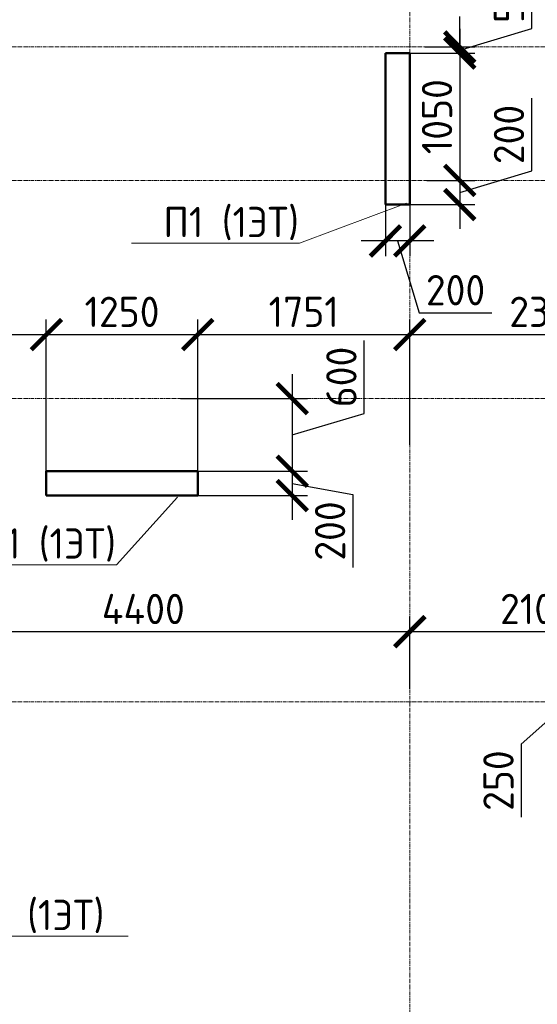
# Model space of a CAD drawing. Header units: millimetres. Extents: x 263826 to 1718326, y -423071 to 70137.
# Tile 198 of 256: x 452123 to 456396, y -77460 to -69339. Entities that reach past the tile are written whole.
import ezdxf
from ezdxf import colors
from ezdxf.entities.mleader import LeaderData, LeaderLine
from ezdxf.math import Vec2, Vec3

# ---------------------------------------------------------------- set-up
doc = ezdxf.new("R2010")
doc.units = ezdxf.units.MM
doc.linetypes.add('______5', pattern=[1100, 800, -100, 100, -100])
doc.linetypes.add('осевая', pattern=[50.8, 31.75, -6.35, 6.35, -6.35])
for name, color, linetype, lineweight in [('Конструкции 0.5', 5, 'Continuous', 50), ('Оси', 40, '______5', 18), ('подоснова', 151, 'Continuous', 5), ('РАЗМЕРЫ', 1, 'Continuous', 9)]:
    doc.layers.add(name, color=color, linetype=linetype, lineweight=lineweight)
doc.styles.add('GOST-2.304_Type-B', font='GOST_Common.ttf')
doc.dimstyles.new('СПДС', dxfattribs={"dimscale": 100, "dimtxt": 2.5, "dimasz": 2.5, "dimexe": 1.25, "dimexo": 0, "dimtad": 1, "dimdec": 0, "dimtxsty": 'GOST-2.304_Type-B', "dimblk": 'ARCHTICK', "dimcen": 2.5, "dimdle": 2, "dimadec": 0, "dimazin": 2, "dimtfac": 0.75, "dimtdec": 0, "dimtmove": 1, "dimatfit": 3, "dimfxl": 1, "dimtolj": 1, "dimarcsym": 1})

# ---------------------------------------------------------------- blocks, each defined once
blk = doc.blocks.new('оси 2.2-2.3')
at = {"layer": 'Оси', "color": 16, "linetype": 'осевая', "lineweight": 0, "transparency": 33554687}
for p, q in [((505954.9, -104267.9), (505954.9, -130953.9)), ((468076.3, -116595.4), (524372.9, -116595.4)), ((468076.3, -117695.4), (524372.9, -117695.4)), ((468076.3, -119495.4), (524372.9, -119495.4)), ((468076.3, -121995.4), (524372.9, -121995.4))]:
    blk.add_line(p, q, dxfattribs=at)
blk = doc.blocks.new('_ArchTick')
at = {"color": 0, "linetype": 'ByBlock', "const_width": 0.15}
blk.add_lwpolyline([(-0.5, -0.5), (0.5, 0.5)], dxfattribs=at)
blk = doc.blocks.new('*D1852')
at = {"layer": 'DEFPOINTS', "color": 0, "transparency": 16777216}
for p in [(452342.5, -71935.8), (450943, -72951), (452342.5, -73063.6)]:
    blk.add_point(p, dxfattribs=at)
at = {"layer": 'РАЗМЕРЫ', "color": 0, "lineweight": -2, "transparency": 16777216}
for p, q in [((450943, -72951), (450943, -71810.8)), ((452342.5, -73063.6), (452342.5, -71810.8)), ((450743, -71935.8), (452542.5, -71935.8))]:
    blk.add_line(p, q, dxfattribs=at)
at = {"layer": 'РАЗМЕРЫ', "color": 0, "lineweight": -2, "transparency": 16777216, "xscale": 250, "yscale": 250, "zscale": 250, "rotation": 180}
blk.add_blockref('_ArchTick', (450943, -71935.8), dxfattribs=at)
at = {"layer": 'РАЗМЕРЫ', "color": 0, "lineweight": -2, "transparency": 16777216, "xscale": 250, "yscale": 250, "zscale": 250}
blk.add_blockref('_ArchTick', (452342.5, -71935.8), dxfattribs=at)
at = {"layer": 'РАЗМЕРЫ', "color": 0, "lineweight": 0, "transparency": 16777216, "insert": (451642.7, -71748.3), "char_height": 250, "attachment_point": 5, "style": 'GOST-2.304_Type-B'}
blk.add_mtext('\\A1;1400', dxfattribs=at)
blk = doc.blocks.new('*D1853')
at = {"layer": 'DEFPOINTS', "color": 0, "transparency": 16777216}
for p in [(453592.2, -71935.8), (452342.5, -73063.6), (453592.2, -73063.6)]:
    blk.add_point(p, dxfattribs=at)
at = {"layer": 'РАЗМЕРЫ', "color": 0, "lineweight": -2, "transparency": 16777216}
for p, q in [((452342.5, -73063.6), (452342.5, -71810.8)), ((453592.2, -73063.6), (453592.2, -71810.8)), ((452142.5, -71935.8), (453792.2, -71935.8))]:
    blk.add_line(p, q, dxfattribs=at)
at = {"layer": 'РАЗМЕРЫ', "color": 0, "lineweight": -2, "transparency": 16777216, "xscale": 250, "yscale": 250, "zscale": 250, "rotation": 180}
blk.add_blockref('_ArchTick', (452342.5, -71935.8), dxfattribs=at)
at = {"layer": 'РАЗМЕРЫ', "color": 0, "lineweight": -2, "transparency": 16777216, "xscale": 250, "yscale": 250, "zscale": 250}
blk.add_blockref('_ArchTick', (453592.2, -71935.8), dxfattribs=at)
at = {"layer": 'РАЗМЕРЫ', "color": 0, "lineweight": 0, "transparency": 16777216, "insert": (452967.4, -71748.3), "char_height": 250, "attachment_point": 5, "style": 'GOST-2.304_Type-B'}
blk.add_mtext('\\A1;1250', dxfattribs=at)
blk = doc.blocks.new('*D1854')
at = {"layer": 'DEFPOINTS', "color": 0, "transparency": 16777216}
for p in [(455343, -71935.8), (455343, -72843.8), (453592.2, -73063.6)]:
    blk.add_point(p, dxfattribs=at)
at = {"layer": 'РАЗМЕРЫ', "color": 0, "lineweight": -2, "transparency": 16777216}
for p, q in [((453592.2, -73063.6), (453592.2, -71810.8)), ((455343, -72843.8), (455343, -71810.8)), ((453392.2, -71935.8), (455543, -71935.8))]:
    blk.add_line(p, q, dxfattribs=at)
at = {"layer": 'РАЗМЕРЫ', "color": 0, "lineweight": -2, "transparency": 16777216, "xscale": 250, "yscale": 250, "zscale": 250, "rotation": 180}
blk.add_blockref('_ArchTick', (453592.2, -71935.8), dxfattribs=at)
at = {"layer": 'РАЗМЕРЫ', "color": 0, "lineweight": -2, "transparency": 16777216, "xscale": 250, "yscale": 250, "zscale": 250}
blk.add_blockref('_ArchTick', (455343, -71935.8), dxfattribs=at)
at = {"layer": 'РАЗМЕРЫ', "color": 0, "lineweight": 0, "transparency": 16777216, "insert": (454467.6, -71748.3), "char_height": 250, "attachment_point": 5, "style": 'GOST-2.304_Type-B'}
blk.add_mtext('\\A1;1751', dxfattribs=at)
blk = doc.blocks.new('*D1815')
at = {"layer": 'DEFPOINTS', "color": 0, "transparency": 16777216}
for p in [(457643, -71935.8), (455343, -72843.8), (457643, -72823.8)]:
    blk.add_point(p, dxfattribs=at)
at = {"layer": 'РАЗМЕРЫ', "color": 0, "lineweight": -2, "transparency": 16777216}
for p, q in [((455343, -72843.8), (455343, -71810.8)), ((457643, -72823.8), (457643, -71810.8)), ((455143, -71935.8), (457843, -71935.8))]:
    blk.add_line(p, q, dxfattribs=at)
at = {"layer": 'РАЗМЕРЫ', "color": 0, "lineweight": -2, "transparency": 16777216, "xscale": 250, "yscale": 250, "zscale": 250, "rotation": 180}
blk.add_blockref('_ArchTick', (455343, -71935.8), dxfattribs=at)
at = {"layer": 'РАЗМЕРЫ', "color": 0, "lineweight": -2, "transparency": 16777216, "xscale": 250, "yscale": 250, "zscale": 250}
blk.add_blockref('_ArchTick', (457643, -71935.8), dxfattribs=at)
at = {"layer": 'РАЗМЕРЫ', "color": 0, "lineweight": 0, "transparency": 16777216, "insert": (456493, -71748.3), "char_height": 250, "attachment_point": 5, "style": 'GOST-2.304_Type-B'}
blk.add_mtext('\\A1;2300', dxfattribs=at)
blk = doc.blocks.new('*D1860')
at = {"layer": 'DEFPOINTS', "color": 0, "transparency": 16777216}
for p in [(453450.4, -72463.6), (453450.4, -73063.6), (454372.5, -73063.6)]:
    blk.add_point(p, dxfattribs=at)
at = {"layer": 'РАЗМЕРЫ', "color": 0, "lineweight": -2, "transparency": 16777216}
for p, q in [((454966.2, -72585.5), (454966.2, -71985.5)), ((454372.5, -72263.6), (454372.5, -73263.6)), ((453450.4, -72463.6), (454497.5, -72463.6)), ((454372.5, -72763.6), (454966.2, -72585.5)), ((453450.4, -73063.6), (454497.5, -73063.6))]:
    blk.add_line(p, q, dxfattribs=at)
at = {"layer": 'РАЗМЕРЫ', "color": 0, "lineweight": -2, "transparency": 16777216, "xscale": 250, "yscale": 250, "zscale": 250}
for p, rotation in [((454372.5, -72463.6), 90), ((454372.5, -73063.6), 270)]:
    blk.add_blockref('_ArchTick', p, dxfattribs=dict(at, rotation=rotation))
at = {"layer": 'РАЗМЕРЫ', "color": 0, "lineweight": 0, "transparency": 16777216, "insert": (454778.7, -72285.5), "char_height": 250, "attachment_point": 5, "rotation": 90, "style": 'GOST-2.304_Type-B'}
blk.add_mtext('\\A1;600', dxfattribs=at)
blk = doc.blocks.new('*D1861')
at = {"layer": 'DEFPOINTS', "color": 0, "transparency": 16777216}
for p in [(453891.4, -73063.6), (453592.2, -73263.6), (454372.5, -73263.6)]:
    blk.add_point(p, dxfattribs=at)
at = {"layer": 'РАЗМЕРЫ', "color": 0, "lineweight": -2, "transparency": 16777216}
for p, q in [((454372.5, -72863.6), (454372.5, -73463.6)), ((453891.4, -73063.6), (454497.5, -73063.6)), ((454372.5, -73163.6), (454872.7, -73255.8)), ((453592.2, -73263.6), (454497.5, -73263.6)), ((454872.7, -73255.8), (454872.7, -73855.8))]:
    blk.add_line(p, q, dxfattribs=at)
at = {"layer": 'РАЗМЕРЫ', "color": 0, "lineweight": -2, "transparency": 16777216, "xscale": 250, "yscale": 250, "zscale": 250}
for p, rotation in [((454372.5, -73063.6), 90), ((454372.5, -73263.6), 270)]:
    blk.add_blockref('_ArchTick', p, dxfattribs=dict(at, rotation=rotation))
at = {"layer": 'РАЗМЕРЫ', "color": 0, "lineweight": 0, "transparency": 16777216, "insert": (454685.2, -73555.8), "char_height": 250, "attachment_point": 5, "rotation": 90, "style": 'GOST-2.304_Type-B'}
blk.add_mtext('\\A1;200', dxfattribs=at)
blk = doc.blocks.new('*D1862')
at = {"layer": 'DEFPOINTS', "color": 0, "transparency": 16777216}
for p in [(455468.1, -69563.6), (455755.5, -69563.6), (455342.9, -69613.6)]:
    blk.add_point(p, dxfattribs=at)
at = {"layer": 'РАЗМЕРЫ', "color": 0, "lineweight": -2, "transparency": 16777216}
for p, q in [((456349.3, -69410.5), (456349.3, -68985.5)), ((455755.5, -69563.6), (455755.5, -69313.6)), ((455755.5, -69588.6), (456349.3, -69410.5)), ((455468.1, -69563.6), (455880.5, -69563.6)), ((455755.5, -69613.6), (455755.5, -69563.6)), ((455755.5, -69613.6), (455755.5, -69563.6)), ((455342.9, -69613.6), (455880.5, -69613.6)), ((455755.5, -69613.6), (455755.5, -69863.6))]:
    blk.add_line(p, q, dxfattribs=at)
at = {"layer": 'РАЗМЕРЫ', "color": 0, "lineweight": -2, "transparency": 16777216, "xscale": 250, "yscale": 250, "zscale": 250}
for p, rotation in [((455755.5, -69563.6), 270), ((455755.5, -69613.6), 90)]:
    blk.add_blockref('_ArchTick', p, dxfattribs=dict(at, rotation=rotation))
at = {"layer": 'РАЗМЕРЫ', "color": 0, "lineweight": 0, "transparency": 16777216, "insert": (456161.8, -69198), "char_height": 250, "attachment_point": 5, "rotation": 90, "style": 'GOST-2.304_Type-B'}
blk.add_mtext('\\A1;50', dxfattribs=at)
blk = doc.blocks.new('*D1816')
at = {"layer": 'DEFPOINTS', "color": 0, "transparency": 16777216}
for p in [(455371.2, -69613.6), (455482.9, -70663.6), (455755.5, -70663.6)]:
    blk.add_point(p, dxfattribs=at)
at = {"layer": 'РАЗМЕРЫ', "color": 0, "lineweight": -2, "transparency": 16777216}
for p, q in [((455755.5, -69413.6), (455755.5, -70863.6)), ((455371.2, -69613.6), (455880.5, -69613.6)), ((455482.9, -70663.6), (455880.5, -70663.6))]:
    blk.add_line(p, q, dxfattribs=at)
at = {"layer": 'РАЗМЕРЫ', "color": 0, "lineweight": -2, "transparency": 16777216, "xscale": 250, "yscale": 250, "zscale": 250}
for p, rotation in [((455755.5, -69613.6), 90), ((455755.5, -70663.6), 270)]:
    blk.add_blockref('_ArchTick', p, dxfattribs=dict(at, rotation=rotation))
at = {"layer": 'РАЗМЕРЫ', "color": 0, "lineweight": 0, "transparency": 16777216, "insert": (455568, -70138.6), "char_height": 250, "attachment_point": 5, "rotation": 90, "style": 'GOST-2.304_Type-B'}
blk.add_mtext('\\A1;1050', dxfattribs=at)
blk = doc.blocks.new('*D1863')
at = {"layer": 'DEFPOINTS', "color": 0, "transparency": 16777216}
for p in [(455482.9, -70663.6), (455307.2, -70863.6), (455755.5, -70863.6)]:
    blk.add_point(p, dxfattribs=at)
at = {"layer": 'РАЗМЕРЫ', "color": 0, "lineweight": -2, "transparency": 16777216}
for p, q in [((456349.3, -70585.5), (456349.3, -69985.5)), ((455755.5, -70463.6), (455755.5, -71063.6)), ((455755.5, -70763.6), (456349.3, -70585.5)), ((455482.9, -70663.6), (455880.5, -70663.6)), ((455307.2, -70863.6), (455880.5, -70863.6))]:
    blk.add_line(p, q, dxfattribs=at)
at = {"layer": 'РАЗМЕРЫ', "color": 0, "lineweight": -2, "transparency": 16777216, "xscale": 250, "yscale": 250, "zscale": 250}
for p, rotation in [((455755.5, -70663.6), 90), ((455755.5, -70863.6), 270)]:
    blk.add_blockref('_ArchTick', p, dxfattribs=dict(at, rotation=rotation))
at = {"layer": 'РАЗМЕРЫ', "color": 0, "lineweight": 0, "transparency": 16777216, "insert": (456161.8, -70285.5), "char_height": 250, "attachment_point": 5, "rotation": 90, "style": 'GOST-2.304_Type-B'}
blk.add_mtext('\\A1;200', dxfattribs=at)
blk = doc.blocks.new('*D1864')
at = {"layer": 'DEFPOINTS', "color": 0, "transparency": 16777216}
for p in [(455142.9, -70834.9), (455342.9, -70834.9), (455142.9, -71163.3)]:
    blk.add_point(p, dxfattribs=at)
at = {"layer": 'РАЗМЕРЫ', "color": 0, "lineweight": -2, "transparency": 16777216}
for p, q in [((455142.9, -70834.9), (455142.9, -71288.3)), ((455342.9, -70834.9), (455342.9, -71288.3)), ((455542.9, -71163.3), (454942.9, -71163.3)), ((455242.9, -71163.3), (455421, -71757.1)), ((455421, -71757.1), (456021, -71757.1))]:
    blk.add_line(p, q, dxfattribs=at)
at = {"layer": 'РАЗМЕРЫ', "color": 0, "lineweight": -2, "transparency": 16777216, "xscale": 250, "yscale": 250, "zscale": 250, "rotation": 180}
blk.add_blockref('_ArchTick', (455142.9, -71163.3), dxfattribs=at)
at = {"layer": 'РАЗМЕРЫ', "color": 0, "lineweight": -2, "transparency": 16777216, "xscale": 250, "yscale": 250, "zscale": 250}
blk.add_blockref('_ArchTick', (455342.9, -71163.3), dxfattribs=at)
at = {"layer": 'РАЗМЕРЫ', "color": 0, "lineweight": 0, "transparency": 16777216, "insert": (455721, -71569.6), "char_height": 250, "attachment_point": 5, "style": 'GOST-2.304_Type-B'}
blk.add_mtext('\\A1;200', dxfattribs=at)
blk = doc.blocks.new('*D2218')
at = {"layer": 'DEFPOINTS', "color": 0, "transparency": 16777216}
for p in [(455343, -74386.4), (457443, -74354.9, -3300), (455343, -74858.3)]:
    blk.add_point(p, dxfattribs=at)
at = {"layer": 'РАЗМЕРЫ', "color": 0, "lineweight": -2, "transparency": 16777216}
for p, q in [((455343, -74858.3), (455343, -74261.4)), ((457643, -74386.4), (455143, -74386.4)), ((457443, -74354.9), (457443, -74511.4))]:
    blk.add_line(p, q, dxfattribs=at)
at = {"layer": 'РАЗМЕРЫ', "color": 0, "lineweight": -2, "transparency": 16777216, "xscale": 250, "yscale": 250, "zscale": 250, "rotation": 180}
blk.add_blockref('_ArchTick', (455343, -74386.4), dxfattribs=at)
at = {"layer": 'РАЗМЕРЫ', "color": 0, "lineweight": -2, "transparency": 16777216, "xscale": 250, "yscale": 250, "zscale": 250}
blk.add_blockref('_ArchTick', (457443, -74386.4), dxfattribs=at)
at = {"layer": 'РАЗМЕРЫ', "color": 0, "lineweight": 0, "transparency": 16777216, "insert": (456393, -74198.9), "char_height": 250, "attachment_point": 5, "style": 'GOST-2.304_Type-B'}
blk.add_mtext('\\A1;2100', dxfattribs=at)
blk = doc.blocks.new('*D2219')
at = {"layer": 'DEFPOINTS', "color": 0, "transparency": 16777216}
for p in [(457543, -74713.6, -200), (456794.2, -74963.6), (457443.1, -74963.6, -560)]:
    blk.add_point(p, dxfattribs=at)
at = {"layer": 'РАЗМЕРЫ', "color": 0, "lineweight": -2, "transparency": 16777216}
for p, q in [((456794.2, -74513.6), (456794.2, -75163.6)), ((457543, -74713.6), (456669.2, -74713.6)), ((456794.2, -74838.6), (456262.9, -75314.8)), ((457443.1, -74963.6), (456669.2, -74963.6)), ((456262.9, -75314.8), (456262.9, -75914.8))]:
    blk.add_line(p, q, dxfattribs=at)
at = {"layer": 'РАЗМЕРЫ', "color": 0, "lineweight": -2, "transparency": 16777216, "xscale": 250, "yscale": 250, "zscale": 250}
for p, rotation in [((456794.2, -74713.6), 90), ((456794.2, -74963.6), 270)]:
    blk.add_blockref('_ArchTick', p, dxfattribs=dict(at, rotation=rotation))
at = {"layer": 'РАЗМЕРЫ', "color": 0, "lineweight": 0, "transparency": 16777216, "insert": (456075.4, -75614.8), "char_height": 250, "attachment_point": 5, "rotation": 90, "style": 'GOST-2.304_Type-B'}
blk.add_mtext('\\A1;250', dxfattribs=at)
blk = doc.blocks.new('_None')
blk = doc.blocks.new('*D2222')
at = {"layer": 'DEFPOINTS', "color": 0, "lineweight": 0, "transparency": 16777216}
for p in [(450943, -74386.4), (450943, -74713.6, 3100), (455343, -74858.3, 3300)]:
    blk.add_point(p, dxfattribs=at)
at = {"layer": 'РАЗМЕРЫ', "color": 0, "lineweight": -2, "transparency": 16777216}
for p, q in [((450943, -74713.6), (450943, -74261.4)), ((455343, -74858.3), (455343, -74261.4)), ((455543, -74386.4), (450743, -74386.4))]:
    blk.add_line(p, q, dxfattribs=at)
at = {"layer": 'РАЗМЕРЫ', "color": 0, "lineweight": -2, "transparency": 16777216, "xscale": 250, "yscale": 250, "zscale": 250, "rotation": 180}
blk.add_blockref('_ArchTick', (450943, -74386.4), dxfattribs=at)
at = {"layer": 'РАЗМЕРЫ', "color": 0, "lineweight": -2, "transparency": 16777216, "xscale": 250, "yscale": 250, "zscale": 250}
blk.add_blockref('_ArchTick', (455343, -74386.4), dxfattribs=at)
at = {"layer": 'РАЗМЕРЫ', "color": 0, "lineweight": 0, "transparency": 16777216, "insert": (453143, -74198.9), "char_height": 250, "attachment_point": 5, "style": 'GOST-2.304_Type-B'}
blk.add_mtext('\\A1;4400', dxfattribs=at)

msp = doc.modelspace()

# ---------------------------------------------------------------- linework, layer by layer
at = {"layer": 'Конструкции 0.5'}
for p, q in [((455142.85531, -69613.62568, -4157.37226), (455142.85531, -70863.62565, -4157.37226)), ((455342.85531, -69613.62568, -4157.37226), (455142.85531, -69613.62568, -4157.37226)), ((455342.85531, -70863.62565, -4157.37226), (455342.85531, -69613.62568, -4157.37226)), ((455142.85531, -70863.62565, -4157.37226), (455342.85531, -70863.62565, -4157.37226)), ((453592.21688, -73063.62562, -4157.37226), (452342.49671, -73063.62561, -4157.37226)), ((452342.49671, -73063.62561, -4157.37226), (452342.49671, -73263.62563, -4157.37226)), ((453592.21688, -73263.62563, -4157.37226), (453592.21688, -73063.62562, -4157.37226)), ((452342.49671, -73263.62563, -4157.37226), (453592.21688, -73263.62563, -4157.37226))]:
    msp.add_line(p, q, dxfattribs=at)

# ---------------------------------------------------------------- block references
at = {"layer": 'РАЗМЕРЫ', "color": 1}
msp.add_blockref('оси 2.2-2.3', (-50611.99665, 47031.72666, -4157.37226), dxfattribs=at)

# ---------------------------------------------------------------- dimensions: what is measured, and where the dimension line sits
at = {"layer": 'РАЗМЕРЫ', "color": 1, "lineweight": 0}
for base, p1, p2, picture, middle in [((455755.54932, -69563.62565, -4157.37226), (455342.85531, -69613.62568, -4157.37226), (455468.09922, -69563.62565, -4157.37226), '*D1862', (456161.79932, -69348.00066, -4157.37226)), ((455755.54932, -70663.62565, -4157.37226), (455371.20937, -69613.62568, -4157.37226), (455482.92258, -70663.62565, -4157.37226), '*D1816', (455568.04932, -70138.62566, -4157.37226)), ((455755.54932, -70863.62565, -4157.37226), (455482.92258, -70663.62565, -4157.37226), (455307.1596, -70863.62565, -4157.37226), '*D1863', (456161.79932, -70523.00065, -4157.37226)), ((454372.49897, -73063.62562, -4157.37226), (453450.41614, -72463.62565, -4157.37226), (453450.41614, -73063.62562, -4157.37226), '*D1860', (454778.74897, -72523.00063, -4157.37226))]:
    dim = msp.add_linear_dim(base=base, p1=p1, p2=p2, angle=90, dimstyle='СПДС', dxfattribs=at)
    dim.commit()
    dim.dimension.update_dxf_attribs({"geometry": picture, "text_midpoint": middle})
for base, p1, p2, picture, middle in [((455142.85531, -71163.31053, -4157.37226), (455342.85531, -70834.92577, -4157.37226), (455142.85531, -70834.92577, -4157.37226), '*D1864', (455483.48031, -71569.56053, -4157.37226)), ((452342.49671, -71935.78022, -4157.37226), (450942.95107, -72951.00707, -4157.37226), (452342.49671, -73063.62561, -4157.37226), '*D1852', (451642.72389, -71748.28022, -4157.37226)), ((453592.21688, -71935.78022, -4157.37226), (452342.49671, -73063.62561, -4157.37226), (453592.21688, -73063.62562, -4157.37226), '*D1853', (452967.3568, -71748.28022, -4157.37226)), ((455342.95107, -71935.78022, -4157.37226), (453592.21688, -73063.62562, -4157.37226), (455342.95107, -72843.84188, -4157.37226), '*D1854', (454467.58398, -71748.28022, -4157.37226)), ((457642.95107, -71935.78022, -4157.37226), (455342.95107, -72843.84188, -4157.37226), (457642.95107, -72823.80528, -4157.37226), '*D1815', (456492.95107, -71748.28022, -4157.37226)), ((455342.95348, -74386.35026, -3957.37226), (457442.9511, -74354.94667, -7257.37226), (455342.95348, -74858.30436, -3957.37226), '*D2218', (456392.95229, -74198.85026, -3957.37226))]:
    dim = msp.add_linear_dim(base=base, p1=p1, p2=p2, dimstyle='СПДС', dxfattribs=at)
    dim.commit()
    dim.dimension.update_dxf_attribs({"geometry": picture, "text_midpoint": middle})
for base, p1, p2, picture, middle in [((454372.49897, -73263.62563, -4157.37226), (453891.41266, -73063.62562, -4157.37226), (453592.21688, -73263.62563, -4157.37226), '*D1861', (454872.69105, -73318.27954, -4157.37226)), ((456794.17156, -74963.62565, -3957.37226), (457542.9511, -74713.62571, -4157.37226), (457443.10124, -74963.62565, -4517.37226), '*D2219', (456262.92156, -75377.33613, -3957.37226))]:
    dim = msp.add_linear_dim(base=base, p1=p1, p2=p2, angle=90, dimstyle='СПДС', dxfattribs=at)
    dim.commit()
    dim.dimension.update_dxf_attribs({"geometry": picture, "text_midpoint": middle, "dimtype": 160})
dim = msp.add_linear_dim(base=(450942.9511, -74386.35026, -7257.37226), p1=(455342.95348, -74858.30436, -3957.37226), p2=(450942.9511, -74713.62571, -4157.37226), dimstyle='СПДС', override={"dimtofl": 0}, dxfattribs=at)
dim.commit()
dim.dimension.update_dxf_attribs({"geometry": '*D2222', "text_midpoint": (453142.95229, -74198.85026, -7257.37226)})

# ---------------------------------------------------------------- leaders
at = {"layer": 'подоснова', "color": 4, "ltscale": 0.3}
ml = msp.add_multileader_mtext('Standard', dxfattribs=at)
ml.set_content('П1 (1ЭТ)', color=4, style='GOST-2.304_Type-B')
ml.set_leader_properties(color=256, linetype='ByLayer', lineweight=15)
ml.set_arrow_properties(name='NONE')
ml.build(insert=Vec2(0, 0))
ml.multileader.update_dxf_attribs({"text_left_attachment_type": 6, "text_right_attachment_type": 6, "dogleg_length": 0.1, "arrow_head_size": 18})
ctx = ml.context
ctx.base_point, ctx.char_height, ctx.arrow_head_size, ctx.landing_gap_size, ctx.plane_origin = Vec3(453305.8274, -71182.54419, 3100), 250, 18, 20, Vec3(445473.98072, -70719.36172, 3100)
ctx.left_attachment, ctx.right_attachment, ctx.text_align_type = 6, 6, 1
notes = []
notes.append((ctx, [(1, (1, 1, 0), (454431.53346, -71182.54419, 3100), (-1, 0), 0.1, [(0, [(455316.91607, -70851.54957, 3100)], 0, [])])]))
ctx.mtext.insert, ctx.mtext.alignment, ctx.mtext.flow_direction = Vec3(453868.63043, -70882.54419, 3100), 2, 5
ml = msp.add_multileader_mtext('Standard', dxfattribs=at)
ml.set_content('П1 (1ЭТ)', color=4, style='GOST-2.304_Type-B')
ml.set_leader_properties(color=256, linetype='ByLayer', lineweight=15)
ml.set_arrow_properties(name='NONE')
ml.build(insert=Vec2(0, 0))
ml.multileader.update_dxf_attribs({"text_left_attachment_type": 6, "text_right_attachment_type": 6, "dogleg_length": 0.1, "arrow_head_size": 18})
ctx = ml.context
ctx.base_point, ctx.char_height, ctx.arrow_head_size, ctx.landing_gap_size, ctx.plane_origin = Vec3(451794.91845, -73833.99402, 3100), 250, 18, 20, Vec3(443581.27493, -73145.96278, 3100)
ctx.left_attachment, ctx.right_attachment, ctx.text_align_type = 6, 6, 1
notes.append((ctx, [(1, (1, 1, 0), (452920.62451, -73833.99402, 3100), (-1, 0), 0.1, [(0, [(453424.21028, -73278.15063, 3100)], 0, [])])]))
ctx.mtext.insert, ctx.mtext.alignment, ctx.mtext.flow_direction = Vec3(452357.72148, -73533.99402, 3100), 2, 5
at = {"layer": 'подоснова', "color": 5, "ltscale": 0.3}
ml = msp.add_multileader_mtext('Standard', dxfattribs=at)
ml.set_content('П4 (1ЭТ)', color=5, style='GOST-2.304_Type-B')
ml.set_leader_properties(color=256, linetype='ByLayer', lineweight=15)
ml.set_arrow_properties(name='NONE')
ml.build(insert=Vec2(0, 0))
ml.multileader.update_dxf_attribs({"text_left_attachment_type": 6, "text_right_attachment_type": 6, "dogleg_length": 0.1, "arrow_head_size": 18})
ctx = ml.context
ctx.base_point, ctx.char_height, ctx.arrow_head_size, ctx.landing_gap_size, ctx.plane_origin = Vec3(451631.76347, -76897.64793, -4517.37226), 250, 18, 20, Vec3(444026.34132, -74470.07003, -4517.37226)
ctx.left_attachment, ctx.right_attachment, ctx.text_align_type = 6, 6, 1
notes.append((ctx, [(0, (1, 1, 0), (451631.66347, -76897.64793, -4517.37226), (1, 0), 0.1, [(0, [(450931.03188, -76150.32519, -4517.37226)], 0, [])])]))
ctx.mtext.insert, ctx.mtext.alignment, ctx.mtext.flow_direction = Vec3(452232.0665, -76597.64793, -4517.37226), 2, 5
for ctx, leaders in notes:
    for number, flags, end, landing, length, lines in leaders:
        leader = LeaderData()
        leader.index, (leader.has_last_leader_line, leader.has_dogleg_vector, leader.attachment_direction) = number, flags
        leader.last_leader_point, leader.dogleg_vector, leader.dogleg_length = Vec3(end), Vec3(landing), length
        for number, points, colour, breaks in lines:
            line = LeaderLine()
            line.index, line.vertices, line.color, line.breaks = number, Vec3.list(points), colors.encode_raw_color(colour), breaks
            leader.lines.append(line)
        ctx.leaders.append(leader)

doc.saveas('drawing.dxf')
